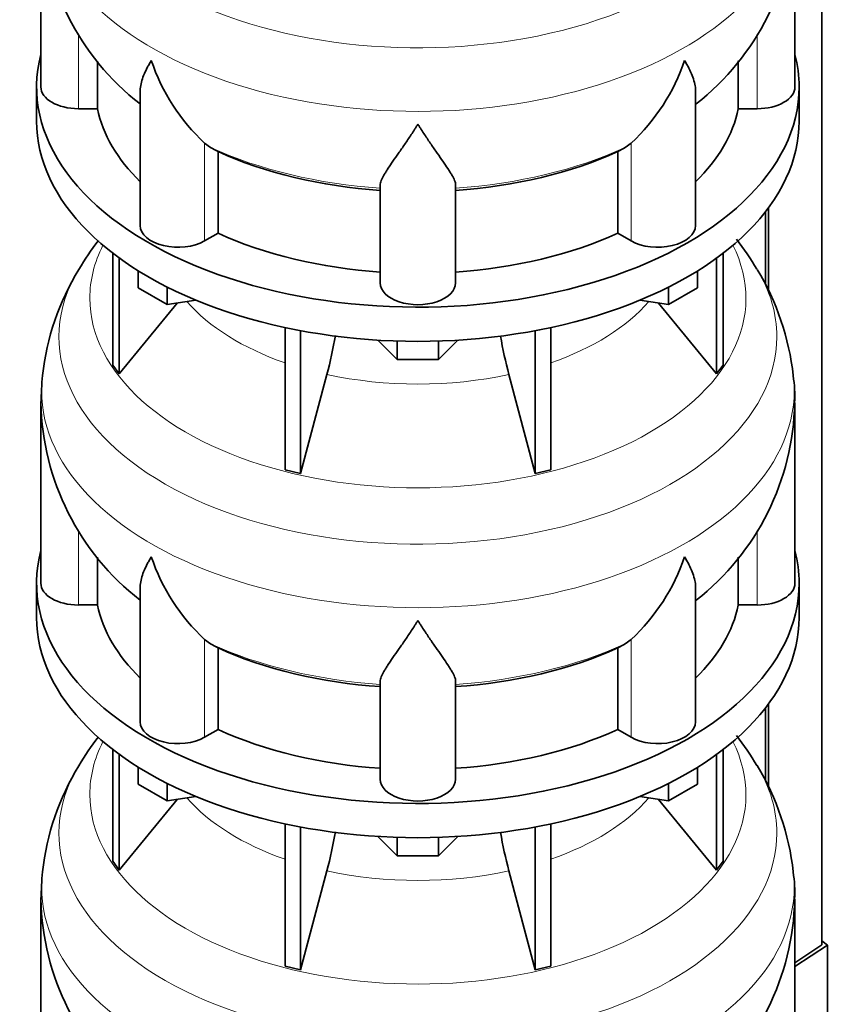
# Model space of a CAD drawing. Header units: millimetres. Extents: x 166 to 762, y -2759 to 1997.
# Tile 5 of 22: x 569 to 762, y -2506 to -2271. Entities that reach past the tile are written whole.
import ezdxf

# ---------------------------------------------------------------- set-up
doc = ezdxf.new("R2010")
doc.units = ezdxf.units.MM
for name, color, linetype in [('LOW_134-13', 7, 'Continuous'), ('VSI134_DIFFUSORE', 7, 'Continuous'), ('VSI134_TERMINALE', 7, 'Continuous')]:
    doc.layers.add(name, color=color, linetype=linetype)

# ---------------------------------------------------------------- blocks, each defined once
blk = doc.blocks.new('SE4')
at = {"layer": 'LOW_134-13', "color": 7, "linetype": 'Continuous', "lineweight": 35}
for p, q in [((760.76, -2491.36), (760.76, -939.68)), ((748.01, -2315.51), (748.01, -2335.27)), ((747.26, -2316.5), (747.26, -2333.87)), ((747.26, -2434.89), (747.26, -2452.26)), ((748.01, -2433.9), (748.01, -2453.66))]:
    blk.add_line(p, q, dxfattribs=at)
at = {"layer": 'VSI134_DIFFUSORE', "color": 7, "linetype": 'Continuous', "lineweight": 35}
for p, q in [((574.33, -2243.64), (574.33, -2286.7)), ((754.33, -2286.7), (754.33, -2243.64)), ((587.86, -2291.89), (587.86, -2280.52)), ((740.8, -2280.45), (740.8, -2291.89)), ((573.33, -2286.7), (573.33, -2294.86)), ((598.06, -2287.6), (598.06, -2319.76)), ((730.61, -2319.76), (730.61, -2287.62)), ((755.33, -2294.86), (755.33, -2286.7)), ((583.33, -2291.89), (587.86, -2291.89)), ((740.8, -2291.89), (745.33, -2291.89)), ((614.84, -2301.14), (613.42, -2300.09)), ((715.24, -2300.09), (713.82, -2301.14)), ((616.62, -2321.59), (616.62, -2302.11)), ((712.04, -2302.11), (712.04, -2321.59)), ((655.33, -2333.46), (655.33, -2310.11)), ((673.33, -2333.46), (673.33, -2310.11)), ((613.42, -2323.44), (616.62, -2321.59)), ((712.04, -2321.59), (715.24, -2323.44)), ((591.5, -2326.36), (591.5, -2353.04)), ((593.03, -2327.51), (593.03, -2355.17)), ((735.63, -2327.51), (735.63, -2355.17)), ((737.16, -2326.36), (737.16, -2353.04)), ((597.58, -2334.62), (597.58, -2330.57)), ((731.09, -2334.62), (731.09, -2330.57)), ((604.52, -2338.63), (597.58, -2334.62)), ((604.52, -2338.63), (604.52, -2334.45)), ((724.15, -2338.63), (724.15, -2334.45)), ((731.09, -2334.62), (724.15, -2338.63)), ((593.03, -2355.17), (606.9, -2338.26)), ((611.34, -2337.57), (604.52, -2338.63)), ((724.15, -2338.63), (717.32, -2337.57)), ((721.77, -2338.26), (735.63, -2355.17)), ((632.64, -2344.11), (632.64, -2378.04)), ((636.33, -2344.85), (636.33, -2378.92)), ((692.33, -2344.85), (692.33, -2378.92)), ((696.03, -2344.11), (696.03, -2378.04)), ((659.42, -2351.76), (654.77, -2347.11)), ((659.42, -2351.76), (659.42, -2347.32)), ((673.89, -2347.11), (669.24, -2351.76)), ((669.24, -2351.76), (669.24, -2347.32)), ((591.5, -2353.04), (593.03, -2355.17)), ((669.24, -2351.76), (659.42, -2351.76)), ((735.63, -2355.17), (737.16, -2353.04)), ((636.33, -2378.92), (642.61, -2355.3)), ((686.06, -2355.3), (692.33, -2378.92)), ((574.33, -2362.03), (574.33, -2405.09)), ((754.33, -2405.09), (754.33, -2362.03)), ((632.64, -2378.04), (636.33, -2378.92)), ((692.33, -2378.92), (696.03, -2378.04)), ((587.86, -2410.28), (587.86, -2398.91)), ((740.8, -2398.84), (740.8, -2410.28)), ((573.33, -2405.09), (573.33, -2413.25)), ((755.33, -2413.25), (755.33, -2405.09)), ((598.06, -2405.99), (598.06, -2438.16)), ((730.61, -2438.16), (730.61, -2406.02)), ((583.33, -2410.28), (587.86, -2410.28)), ((740.8, -2410.28), (745.33, -2410.28)), ((614.84, -2419.53), (613.42, -2418.48)), ((715.24, -2418.48), (713.82, -2419.53)), ((616.62, -2439.98), (616.62, -2420.5)), ((712.04, -2420.5), (712.04, -2439.98)), ((655.33, -2451.85), (655.33, -2428.51)), ((673.33, -2451.85), (673.33, -2428.51)), ((613.42, -2441.83), (616.62, -2439.98)), ((712.04, -2439.98), (715.24, -2441.83)), ((591.5, -2444.75), (591.5, -2471.43)), ((737.16, -2444.75), (737.16, -2471.43)), ((593.03, -2445.9), (593.03, -2473.57)), ((735.63, -2445.9), (735.63, -2473.57)), ((597.58, -2453.01), (597.58, -2448.96)), ((731.09, -2453.01), (731.09, -2448.96)), ((604.52, -2457.02), (597.58, -2453.01)), ((604.52, -2457.02), (604.52, -2452.85)), ((724.15, -2457.02), (724.15, -2452.85)), ((731.09, -2453.01), (724.15, -2457.02)), ((593.03, -2473.57), (606.9, -2456.65)), ((611.34, -2455.96), (604.52, -2457.02)), ((724.15, -2457.02), (717.32, -2455.96)), ((721.77, -2456.65), (735.63, -2473.57)), ((632.64, -2462.5), (632.64, -2496.43)), ((636.33, -2463.24), (636.33, -2497.31)), ((692.33, -2463.24), (692.33, -2497.31)), ((696.03, -2462.5), (696.03, -2496.43)), ((659.42, -2470.15), (654.77, -2465.5)), ((659.42, -2470.15), (659.42, -2465.72)), ((673.89, -2465.5), (669.24, -2470.15)), ((669.24, -2470.15), (669.24, -2465.72)), ((669.24, -2470.15), (659.42, -2470.15)), ((591.5, -2471.43), (593.03, -2473.57)), ((735.63, -2473.57), (737.16, -2471.43)), ((636.33, -2497.31), (642.61, -2473.69)), ((686.06, -2473.69), (692.33, -2497.31)), ((574.33, -2480.42), (574.33, -2523.48)), ((754.33, -2523.48), (754.33, -2480.42)), ((632.64, -2496.43), (636.33, -2497.31)), ((692.33, -2497.31), (696.03, -2496.43))]:
    blk.add_line(p, q, dxfattribs=at)
at = {"layer": 'VSI134_DIFFUSORE', "color": 4, "linetype": 'Continuous', "lineweight": 9}
for p, q in [((583.33, -2291.89), (583.33, -2274.15)), ((745.33, -2291.89), (745.33, -2274.13)), ((613.42, -2323.44), (613.42, -2300.09)), ((715.24, -2323.44), (715.24, -2300.09)), ((583.33, -2410.28), (583.33, -2392.54)), ((745.33, -2410.28), (745.33, -2392.52)), ((613.42, -2441.83), (613.42, -2418.48)), ((715.24, -2441.83), (715.24, -2418.48))]:
    blk.add_line(p, q, dxfattribs=at)
at = {"layer": 'VSI134_DIFFUSORE', "color": 7, "linetype": 'Continuous', "lineweight": 35}
for centre, radius, start, end in [((635.49, -2242.44), 61.14, 181.132, 232.1909), ((693.03, -2242.51), 61.23, 308.0067, 358.9307), ((645.92, -2265.13), 47.73, 198.6373, 227.0857), ((682.74, -2265.13), 47.73, 312.9143, 341.3628), ((622.75, -2288.75), 14.7, 237.4509, 245.3566), ((705.91, -2288.75), 14.7, 294.6434, 302.5491), ((643.3, -2365.94), 69.74, 142.3464, 149.2085), ((685.45, -2365.92), 69.66, 30.8438, 37.9749), ((636.37, -2362.47), 62.02, 148.6936, 173.583), ((691.69, -2362.6), 62.63, 6.4516, 31.1365), ((552.76, -2330.99), 93.08, 344.857, 350.7337), ((774.59, -2331.2), 91.75, 189.3585, 195.2315), ((853.69, -2374.21), 279.6, 176.1675, 177.5056), ((722.7, -2360.58), 31.58, 357.3423, 9.1126), ((635.49, -2360.83), 61.14, 181.132, 232.1909), ((693.03, -2360.9), 61.23, 308.0067, 358.9307), ((645.92, -2383.53), 47.73, 198.6373, 227.0857), ((682.74, -2383.53), 47.73, 312.9143, 341.3628), ((622.75, -2407.14), 14.7, 237.4509, 245.3566), ((705.91, -2407.14), 14.7, 294.6434, 302.5491), ((643.3, -2484.33), 69.74, 142.3464, 149.2085), ((685.45, -2484.31), 69.66, 30.8438, 37.9749), ((636.37, -2480.86), 62.02, 148.6936, 173.583), ((691.69, -2480.99), 62.63, 6.4516, 31.1365), ((552.76, -2449.38), 93.08, 344.857, 350.7337), ((774.59, -2449.59), 91.75, 189.3585, 195.2315), ((853.69, -2492.6), 279.6, 176.1675, 177.5056), ((722.7, -2478.97), 31.58, 357.3423, 9.1126), ((635.49, -2479.23), 61.14, 181.132, 232.1909), ((693.03, -2479.29), 61.23, 308.0067, 358.9307)]:
    blk.add_arc(centre, radius, start, end, dxfattribs=at)
at = {"layer": 'VSI134_DIFFUSORE', "color": 4, "linetype": 'Continuous', "lineweight": 9}
for centre, major_axis, start_param, end_param in [((664.33, -2227.92), (85.67, 0), 2.81186, 6.283185), ((664.33, -2240.68), (-89.83, 0), 0, 3.209019), ((664.33, -2265.22), (-79.5, 0), 0.898849, 1.457346), ((664.33, -2265.22), (79.5, 0), 4.82584, 5.384336), ((664.33, -2337.12), (-78.3, 0), 0, 3.425204), ((664.33, -2337.12), (-78.3, 0), 5.999574, 6.283185), ((664.33, -2346.31), (85.67, 0), 2.81186, 6.283185), ((664.33, -2346.31), (85.67, 0), 0, 0.330126), ((664.33, -2322), (-61.63, 0), 0.463231, 1.030574), ((664.33, -2322), (61.63, 0), 5.252612, 5.819954), ((664.33, -2359.07), (-89.83, 0), 6.2156, 6.283185), ((664.33, -2359.07), (-89.83, 0), 0, 3.209019), ((664.33, -2322), (-61.63, 0), 1.210556, 1.931037), ((664.33, -2383.61), (-79.5, 0), 0.898849, 1.457346), ((664.33, -2383.61), (79.5, 0), 4.82584, 5.384336), ((664.33, -2455.51), (-78.3, 0), 0, 3.425204), ((664.33, -2455.51), (-78.3, 0), 5.999574, 6.283185), ((664.33, -2464.71), (85.67, 0), 2.81186, 6.283185), ((664.33, -2464.71), (85.67, 0), 0, 0.330126), ((664.33, -2440.4), (-61.63, 0), 0.463231, 1.030574), ((664.33, -2440.4), (61.63, 0), 5.252612, 5.819954), ((664.33, -2477.46), (-89.83, 0), 6.2156, 6.283185), ((664.33, -2477.46), (-89.83, 0), 0, 3.209019), ((664.33, -2440.4), (-61.63, 0), 1.210556, 1.931037)]:
    blk.add_ellipse(centre, major_axis=major_axis, ratio=0.57735, start_param=start_param, end_param=end_param, dxfattribs=at)
at = {"layer": 'VSI134_DIFFUSORE', "color": 7, "linetype": 'Continuous', "lineweight": 35}
for centre, major_axis, start_param, end_param in [((664.33, -2286.7), (91, 0), 2.993207, 6.283185), ((664.33, -2286.7), (91, 0), 0, 0.148386), ((583.33, -2286.7), (9, 0), 3.141593, 4.712389), ((745.33, -2286.7), (-9, 0), 1.570796, 3.141593), ((664.33, -2286.7), (-77, 0), 0.117151, 0.534109), ((664.33, -2286.7), (77, 0), 5.749077, 6.166034), ((664.33, -2294.86), (-91, 0), 0, 3.141593), ((664.33, -2267.22), (-77, 0), 0.902549, 1.453645), ((664.33, -2267.22), (77, 0), 4.82954, 5.380636), ((607.06, -2319.76), (9, 0), 3.141593, 5.497787), ((721.61, -2319.76), (-9, 0), 0.785398, 3.141593), ((664.33, -2286.7), (-77, 0), 0.902549, 1.453645), ((664.33, -2286.7), (77, 0), 4.82954, 5.380636), ((664.33, -2333.46), (-9, 0), 0, 3.141593), ((664.33, -2405.09), (91, 0), 2.993207, 6.283185), ((664.33, -2405.09), (91, 0), 0, 0.148386), ((583.33, -2405.09), (9, 0), 3.141593, 4.712389), ((745.33, -2405.09), (-9, 0), 1.570796, 3.141593), ((664.33, -2405.09), (-77, 0), 0.117151, 0.534109), ((664.33, -2405.09), (77, 0), 5.749077, 6.166034), ((664.33, -2413.25), (-91, 0), 0, 3.141593), ((664.33, -2385.61), (-77, 0), 0.902549, 1.453645), ((664.33, -2385.61), (77, 0), 4.82954, 5.380636), ((607.06, -2438.16), (9, 0), 3.141593, 5.497787), ((664.33, -2405.09), (-77, 0), 0.902549, 1.453645), ((664.33, -2405.09), (77, 0), 4.82954, 5.380636), ((721.61, -2438.16), (-9, 0), 0.785398, 3.141593), ((664.33, -2451.85), (-9, 0), 0, 3.141593)]:
    blk.add_ellipse(centre, major_axis=major_axis, ratio=0.57735, start_param=start_param, end_param=end_param, dxfattribs=at)
for points, knots in [([(598.06, -2287.62), (598.06, -2287.46), (598.06, -2287.3), (598.15, -2286.12), (598.43, -2285.07), (599.1, -2283.4), (599.37, -2282.83), (599.82, -2281.93), (599.98, -2281.63), (600.24, -2281.17), (600.37, -2280.94), (600.51, -2280.7), (600.6, -2280.55), (600.65, -2280.47), (600.69, -2280.39)], [0.4600931, 0.4600931, 0.4600931, 0.4600931, 0.5, 0.5, 0.75, 0.75, 0.875, 0.875, 0.9375, 0.9375, 0.96875, 0.984375, 0.984375, 1, 1, 1, 1]), ([(730.61, -2287.64), (730.61, -2287.48), (730.6, -2287.32), (730.56, -2286.66), (730.47, -2286.15), (730.2, -2285.09), (730.02, -2284.54), (729.57, -2283.41), (729.3, -2282.83), (728.84, -2281.94), (728.68, -2281.64), (728.43, -2281.17), (728.34, -2281.02), (728.16, -2280.7), (728.07, -2280.55), (727.97, -2280.39)], [0.4604904, 0.4604904, 0.4604904, 0.4604904, 0.5, 0.5, 0.625, 0.625, 0.75, 0.75, 0.875, 0.875, 0.9375, 0.9375, 0.96875, 0.96875, 1, 1, 1, 1]), ([(664.33, -2295.61), (664.2, -2295.82), (664.07, -2296.03), (663.8, -2296.45), (663.67, -2296.66), (663.27, -2297.28), (663.01, -2297.68), (662.22, -2298.87), (661.7, -2299.64), (660.69, -2301.12), (660.19, -2301.83), (659.25, -2303.18), (658.8, -2303.82), (657.95, -2305.04), (657.55, -2305.62), (657.01, -2306.44), (656.84, -2306.71), (656.52, -2307.23), (656.37, -2307.48), (655.96, -2308.2), (655.73, -2308.63), (655.42, -2309.43), (655.33, -2309.79), (655.33, -2310.11)], [0, 0, 0, 0, 0.03125, 0.03125, 0.0625, 0.0625, 0.125, 0.125, 0.25, 0.25, 0.375, 0.375, 0.5, 0.5, 0.625, 0.625, 0.6875, 0.6875, 0.75, 0.75, 0.875, 0.875, 1, 1, 1, 1]), ([(673.33, -2310.11), (673.33, -2309.79), (673.24, -2309.43), (672.93, -2308.64), (672.71, -2308.2), (672.3, -2307.48), (672.15, -2307.23), (671.82, -2306.71), (671.65, -2306.45), (671.11, -2305.63), (670.72, -2305.05), (669.87, -2303.83), (669.42, -2303.18), (668.47, -2301.83), (667.98, -2301.12), (666.96, -2299.64), (666.45, -2298.88), (665.66, -2297.68), (665.4, -2297.28), (665, -2296.66), (664.86, -2296.45), (664.6, -2296.03), (664.46, -2295.82), (664.33, -2295.61)], [0, 0, 0, 0, 0.125, 0.125, 0.25, 0.25, 0.3125, 0.3125, 0.375, 0.375, 0.5, 0.5, 0.625, 0.625, 0.75, 0.75, 0.875, 0.875, 0.9375, 0.9375, 0.96875, 0.96875, 1, 1, 1, 1]), ([(598.06, -2406.01), (598.06, -2405.86), (598.06, -2405.69), (598.15, -2404.52), (598.43, -2403.47), (599.1, -2401.79), (599.37, -2401.22), (599.82, -2400.33), (599.98, -2400.03), (600.24, -2399.56), (600.37, -2399.33), (600.51, -2399.1), (600.6, -2398.94), (600.65, -2398.86), (600.69, -2398.78)], [0.4600931, 0.4600931, 0.4600931, 0.4600931, 0.5, 0.5, 0.75, 0.75, 0.875, 0.875, 0.9375, 0.9375, 0.96875, 0.984375, 0.984375, 1, 1, 1, 1]), ([(730.61, -2406.03), (730.61, -2405.87), (730.6, -2405.72), (730.56, -2405.06), (730.47, -2404.54), (730.2, -2403.48), (730.02, -2402.93), (729.57, -2401.8), (729.3, -2401.23), (728.84, -2400.33), (728.68, -2400.03), (728.43, -2399.57), (728.34, -2399.41), (728.16, -2399.1), (728.07, -2398.94), (727.97, -2398.78)], [0.4604904, 0.4604904, 0.4604904, 0.4604904, 0.5, 0.5, 0.625, 0.625, 0.75, 0.75, 0.875, 0.875, 0.9375, 0.9375, 0.96875, 0.96875, 1, 1, 1, 1]), ([(664.33, -2414), (664.2, -2414.21), (664.07, -2414.42), (663.8, -2414.84), (663.67, -2415.05), (663.27, -2415.67), (663.01, -2416.07), (662.22, -2417.26), (661.7, -2418.03), (660.69, -2419.51), (660.19, -2420.22), (659.25, -2421.57), (658.8, -2422.22), (657.95, -2423.44), (657.55, -2424.02), (657.01, -2424.84), (656.84, -2425.1), (656.52, -2425.62), (656.37, -2425.87), (655.96, -2426.59), (655.73, -2427.03), (655.42, -2427.83), (655.33, -2428.19), (655.33, -2428.51)], [0, 0, 0, 0, 0.03125, 0.03125, 0.0625, 0.0625, 0.125, 0.125, 0.25, 0.25, 0.375, 0.375, 0.5, 0.5, 0.625, 0.625, 0.6875, 0.6875, 0.75, 0.75, 0.875, 0.875, 1, 1, 1, 1]), ([(673.33, -2428.51), (673.33, -2428.19), (673.24, -2427.83), (672.93, -2427.03), (672.71, -2426.59), (672.3, -2425.87), (672.15, -2425.62), (671.82, -2425.1), (671.65, -2424.84), (671.11, -2424.02), (670.72, -2423.44), (669.87, -2422.22), (669.42, -2421.58), (668.47, -2420.22), (667.98, -2419.51), (666.96, -2418.03), (666.45, -2417.27), (665.66, -2416.08), (665.4, -2415.67), (665, -2415.05), (664.86, -2414.84), (664.6, -2414.42), (664.46, -2414.21), (664.33, -2414)], [0, 0, 0, 0, 0.125, 0.125, 0.25, 0.25, 0.3125, 0.3125, 0.375, 0.375, 0.5, 0.5, 0.625, 0.625, 0.75, 0.75, 0.875, 0.875, 0.9375, 0.9375, 0.96875, 0.96875, 1, 1, 1, 1])]:
    blk.add_open_spline(points, degree=3, knots=knots, dxfattribs=at)
at = {"layer": 'VSI134_TERMINALE', "color": 7, "linetype": 'Continuous', "lineweight": 35}
for p, q in [((760.76, -2491.36), (754.33, -2495.63)), ((754.33, -2496.51), (762.05, -2491.39)), ((762.05, -2491.39), (760.76, -2490.4)), ((762.05, -2491.39), (762.05, -2518.94))]:
    blk.add_line(p, q, dxfattribs=at)

msp = doc.modelspace()

# ---------------------------------------------------------------- block references
msp.add_blockref('SE4', (0, 0))

doc.saveas('drawing.dxf')
